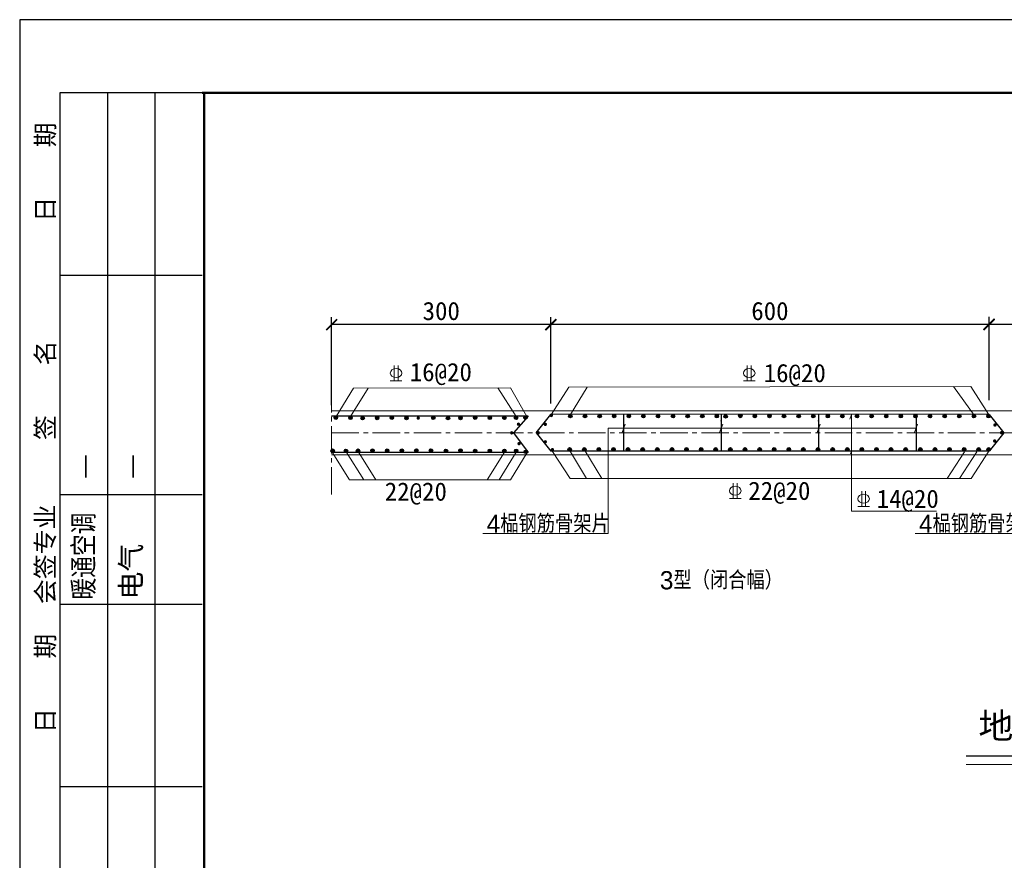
# Model space of a CAD drawing. Header units: millimetres. Extents: x -347 to 6927, y -2179 to 791.
# Tile 3 of 14: x -347 to 1001, y -360 to 791. Entities that reach past the tile are written whole.
import ezdxf

# ---------------------------------------------------------------- set-up
doc = ezdxf.new("R2010")
doc.units = ezdxf.units.MM
doc.header["$MEASUREMENT"] = 0
doc.linetypes.add('CENTER2', pattern=[1.125, 0.75, -0.125, 0.125, -0.125])
doc.layers.add('TK-PUBLIC', color=7, linetype='Continuous')
doc.layers.add('钢筋', color=12, linetype='Continuous', lineweight=30)
doc.styles.get("Standard").update_dxf_attribs({"font": 'simfang_0.ttf'})
doc.styles.add('新标识1', font='simhei_0.ttf')
doc.dimstyles.get("Standard").update_dxf_attribs({"dimtxt": 10, "dimasz": 15, "dimexe": 10, "dimexo": 15, "dimgap": 6, "dimtad": 1, "dimtih": 1, "dimtoh": 1, "dimdec": 0, "dimzin": 0, "dimdsep": 46, "dimtxsty": 'Standard', "dimblk": 'ARCHTICK', "dimcen": 0.09, "dimclrd": 1, "dimadec": 0, "dimazin": 0, "dimtfac": 1, "dimtdec": 0, "dimtofl": 0, "dimtmove": 0, "dimatfit": 3, "dimldrblk": 'ARCHTICK', "dimfxl": 1, "dimtolj": 1, "dimtzin": 0, "dimarcsym": 0})

# ---------------------------------------------------------------- blocks, each defined once
blk = doc.blocks.new('_ArchTick')
at = {"color": 0, "linetype": 'ByBlock', "const_width": 0.15}
blk.add_lwpolyline([(-0.5, -0.5), (0.5, 0.5)], dxfattribs=at)
blk = doc.blocks.new('*D28')
at = {"layer": 'Defpoints', "color": 0, "lineweight": 25}
for p in [(379.7, 373.4), (379.7, 255.2), (979.7, 255.2)]:
    blk.add_point(p, dxfattribs=at)
at = {"layer": '钢筋', "color": 0, "lineweight": -2}
for p, q in [((379.7, 270.2), (379.7, 383.4)), ((979.7, 270.2), (979.7, 383.4))]:
    blk.add_line(p, q, dxfattribs=at)
at = {"layer": '钢筋', "color": 1, "lineweight": -2}
blk.add_line((979.7, 373.4), (379.7, 373.4), dxfattribs=at)
at = {"layer": '钢筋', "color": 1, "lineweight": -2, "xscale": 15, "yscale": 15, "zscale": 15, "rotation": 180}
blk.add_blockref('_ArchTick', (379.7, 373.4), dxfattribs=at)
at = {"layer": '钢筋', "color": 1, "lineweight": -2, "xscale": 15, "yscale": 15, "zscale": 15}
blk.add_blockref('_ArchTick', (979.7, 373.4), dxfattribs=at)
at = {"layer": '钢筋', "color": 0, "lineweight": 9, "insert": (679.7, 391.9), "char_height": 25, "attachment_point": 5}
blk.add_mtext('\\A1;600', dxfattribs=at)
blk = doc.blocks.new('*D37')
at = {"layer": 'Defpoints', "color": 0, "lineweight": 25}
for p in [(1579.7, 373.9), (979.7, 351.3), (1579.7, 336.3)]:
    blk.add_point(p, dxfattribs=at)
at = {"layer": '钢筋', "color": 0, "lineweight": -2}
for p, q in [((979.7, 366.3), (979.7, 383.9)), ((1579.7, 351.3), (1579.7, 383.9))]:
    blk.add_line(p, q, dxfattribs=at)
at = {"layer": '钢筋', "color": 1, "lineweight": -2}
blk.add_line((979.7, 373.9), (1579.7, 373.9), dxfattribs=at)
at = {"layer": '钢筋', "color": 1, "lineweight": -2, "xscale": 15, "yscale": 15, "zscale": 15, "rotation": 180}
blk.add_blockref('_ArchTick', (979.7, 373.9), dxfattribs=at)
at = {"layer": '钢筋', "color": 1, "lineweight": -2, "xscale": 15, "yscale": 15, "zscale": 15}
blk.add_blockref('_ArchTick', (1579.7, 373.9), dxfattribs=at)
at = {"layer": '钢筋', "color": 0, "lineweight": 9, "insert": (1279.7, 392.4), "char_height": 25, "attachment_point": 5}
blk.add_mtext('\\A1;600', dxfattribs=at)
blk = doc.blocks.new('*D38')
at = {"layer": 'Defpoints', "color": 0, "lineweight": 25}
for p in [(79.7, 373.4), (79.7, 248.2), (379.9, 250.6)]:
    blk.add_point(p, dxfattribs=at)
at = {"layer": '钢筋', "color": 0, "lineweight": -2}
for p, q in [((79.7, 263.2), (79.7, 383.4)), ((379.9, 265.6), (379.9, 383.4))]:
    blk.add_line(p, q, dxfattribs=at)
at = {"layer": '钢筋', "color": 1, "lineweight": -2}
blk.add_line((379.9, 373.4), (79.7, 373.4), dxfattribs=at)
at = {"layer": '钢筋', "color": 1, "lineweight": -2, "xscale": 15, "yscale": 15, "zscale": 15, "rotation": 180}
blk.add_blockref('_ArchTick', (79.7, 373.4), dxfattribs=at)
at = {"layer": '钢筋', "color": 1, "lineweight": -2, "xscale": 15, "yscale": 15, "zscale": 15}
blk.add_blockref('_ArchTick', (379.9, 373.4), dxfattribs=at)
at = {"layer": '钢筋', "color": 0, "lineweight": 9, "insert": (229.8, 391.9), "char_height": 25, "attachment_point": 5}
blk.add_mtext('\\A1;300', dxfattribs=at)

msp = doc.modelspace()

# ---------------------------------------------------------------- hatches: boundary and pattern name
for points in [[(87.96, 246.03, 1), (83.16, 246.03, 0.3954839), (85.41, 243.63), (85.72, 243.63, 0.3954839)], [(107.97, 245.81, 1), (103.17, 245.81, 0.3954839), (105.42, 243.41), (105.73, 243.41, 0.3954839)], [(124.63, 245.37, 1), (119.83, 245.37, 0.3954839), (122.08, 242.97), (122.39, 242.97, 0.3954839)], [(144.58, 245.64, 1), (139.78, 245.64, 0.3954839), (142.02, 243.24), (142.33, 243.24, 0.3954839)], [(164.63, 245.97, 1), (159.83, 245.97, 0.3954839), (162.08, 243.58), (162.38, 243.58, 0.3954839)], [(184.71, 245.53, 1), (179.91, 245.53, 0.3954839), (182.15, 243.14), (182.46, 243.14, 0.3954839)], [(200.71, 245.45, 1), (195.91, 245.45, 0.3954839), (198.16, 243.06), (198.47, 243.06, 0.3954839)], [(221.33, 245.86, 1), (216.53, 245.86, 0.3954839), (218.78, 243.47), (219.09, 243.47, 0.3954839)], [(241.4, 245.54, 1), (236.6, 245.54, 0.3954839), (238.84, 243.14), (239.15, 243.14, 0.3954839)], [(258.56, 245.66, 1), (253.76, 245.66, 0.3954839), (256.01, 243.26), (256.32, 243.26, 0.3954839)], [(278.62, 246.06, 1), (273.82, 246.06, 0.3954839), (276.06, 243.67), (276.37, 243.67, 0.3954839)], [(298.66, 245.83, 1), (293.86, 245.83, 0.3954839), (296.11, 243.44), (296.41, 243.44, 0.3954839)], [(318.62, 245.74, 1), (313.82, 245.74, 0.3954839), (316.07, 243.35), (316.38, 243.35, 0.3954839)], [(334.64, 245.75, 1), (329.84, 245.75, 0.3954839), (332.08, 243.36), (332.39, 243.36, 0.3954839)], [(347.71, 246.12, 1), (342.91, 246.12, 0.3954839), (345.15, 243.73), (345.46, 243.73, 0.3954839)], [(382.9, 249.07, 1), (378.1, 249.07, 0.3954839), (380.35, 246.67), (380.65, 246.67, 0.3954839)], [(408.97, 248.19, 1), (404.17, 248.19, 0.3954839), (406.42, 245.8), (406.73, 245.8, 0.3954839)], [(428.9, 248.26, 1), (424.1, 248.26, 0.3954839), (426.35, 245.86), (426.66, 245.86, 0.3954839)], [(448.97, 248.21, 1), (444.17, 248.21, 0.3954839), (446.41, 245.82), (446.72, 245.82, 0.3954839)], [(468.93, 248.23, 1), (464.13, 248.23, 0.3954839), (466.38, 245.83), (466.69, 245.83, 0.3954839)], [(488.94, 248.26, 1), (484.14, 248.26, 0.3954839), (486.39, 245.87), (486.7, 245.87, 0.3954839)], [(508.92, 248.06, 1), (504.12, 248.06, 0.3954839), (506.37, 245.67), (506.68, 245.67, 0.3954839)], [(528.98, 248.08, 1), (524.18, 248.08, 0.3954839), (526.42, 245.68), (526.73, 245.68, 0.3954839)], [(549.52, 248, 1), (544.72, 248, 0.3954839), (546.96, 245.6), (547.27, 245.6, 0.3954839)], [(569.46, 248.25, 1), (564.66, 248.25, 0.3954839), (566.91, 245.86), (567.21, 245.86, 0.3954839)], [(589.46, 247.89, 1), (584.66, 247.89, 0.3954839), (586.9, 245.49), (587.21, 245.49, 0.3954839)], [(609.52, 248, 1), (604.72, 248, 0.3954839), (606.96, 245.61), (607.27, 245.61, 0.3954839)], [(621.49, 247.73, 1), (616.69, 247.73, 0.3954839), (618.94, 245.33), (619.24, 245.33, 0.3954839)], [(641.51, 248.4, 1), (636.71, 248.4, 0.3954839), (638.95, 246), (639.26, 246, 0.3954839)], [(661.47, 248.18, 1), (656.67, 248.18, 0.3954839), (658.92, 245.79), (659.23, 245.79, 0.3954839)], [(661.47, 248.18, 1), (656.67, 248.18, 0.3954839), (658.92, 245.79), (659.23, 245.79, 0.3954839)], [(681.48, 248.36, 1), (676.68, 248.36, 0.3954839), (678.93, 245.96), (679.24, 245.96, 0.3954839)], [(701.48, 248.25, 1), (696.68, 248.25, 0.3954839), (698.92, 245.86), (699.23, 245.86, 0.3954839)], [(721.48, 248.18, 1), (716.68, 248.18, 0.3954839), (718.92, 245.78), (719.23, 245.78, 0.3954839)], [(741.45, 248.14, 1), (736.65, 248.14, 0.3954839), (738.9, 245.75), (739.21, 245.75, 0.3954839)], [(761.27, 248.16, 1), (756.47, 248.16, 0.3954839), (758.72, 245.77), (759.03, 245.77, 0.3954839)], [(781.32, 248.13, 1), (776.52, 248.13, 0.3954839), (778.76, 245.74), (779.07, 245.74, 0.3954839)], [(801.32, 248.13, 1), (796.52, 248.13, 0.3954839), (798.76, 245.74), (799.07, 245.74, 0.3954839)], [(821.32, 248.13, 1), (816.52, 248.13, 0.3954839), (818.76, 245.74), (819.07, 245.74, 0.3954839)], [(841.32, 248.13, 1), (836.52, 248.13, 0.3954839), (838.76, 245.74), (839.07, 245.74, 0.3954839)], [(861.32, 248.13, 1), (856.52, 248.13, 0.3954839), (858.76, 245.74), (859.07, 245.74, 0.3954839)], [(881.32, 248.13, 1), (876.52, 248.13, 0.3954839), (878.76, 245.74), (879.07, 245.74, 0.3954839)], [(901.32, 248.13, 1), (896.52, 248.13, 0.3954839), (898.76, 245.74), (899.07, 245.74, 0.3954839)], [(921.32, 248.13, 1), (916.52, 248.13, 0.3954839), (918.76, 245.74), (919.07, 245.74, 0.3954839)], [(941.32, 248.13, 1), (936.52, 248.13, 0.3954839), (938.76, 245.74), (939.07, 245.74, 0.3954839)], [(961.32, 248.13, 1), (956.52, 248.13, 0.3954839), (958.76, 245.74), (959.07, 245.74, 0.3954839)], [(981.32, 248.13, 1), (976.52, 248.13, 0.3954839), (978.76, 245.74), (979.07, 245.74, 0.3954839)], [(337.91, 237.09, -1), (333.11, 237.09, -0.3954839), (335.36, 239.49), (335.66, 239.49, -0.3954839)], [(374.61, 236.92, -1), (369.81, 236.92, -0.3954839), (372.06, 239.32), (372.36, 239.32, -0.3954839)], [(990.2, 235.96, -1), (985.4, 235.96, -0.3954839), (987.65, 238.36), (987.96, 238.36, -0.3954839)], [(328.66, 225.21, -1), (323.86, 225.21, -0.3954839), (326.11, 227.61), (326.41, 227.61, -0.3954839)], [(365.03, 225.3, -1), (360.23, 225.3, -0.3954839), (362.47, 227.7), (362.78, 227.7, -0.3954839)], [(989.7, 214.07, -1), (984.9, 214.07, -0.3954839), (987.15, 216.46), (987.46, 216.46, -0.3954839)], [(999.08, 225.43, -1), (994.28, 225.43, -0.3954839), (996.53, 227.83), (996.84, 227.83, -0.3954839)], [(82.92, 200.54, 1), (78.12, 200.54, 0.3954839), (80.37, 198.14), (80.67, 198.14, 0.3954839)], [(101.77, 200.7, 1), (96.97, 200.7, 0.3954839), (99.21, 198.31), (99.52, 198.31, 0.3954839)], [(118.23, 200.81, 1), (113.43, 200.81, 0.3954839), (115.67, 198.42), (115.98, 198.42, 0.3954839)], [(118.23, 200.81, 1), (113.43, 200.81, 0.3954839), (115.67, 198.42), (115.98, 198.42, 0.3954839)], [(138.12, 200.88, 1), (133.32, 200.88, 0.3954839), (135.56, 198.49), (135.87, 198.49, 0.3954839)], [(158.23, 200.8, 1), (153.43, 200.8, 0.3954839), (155.68, 198.4), (155.98, 198.4, 0.3954839)], [(178.32, 200.91, 1), (173.52, 200.91, 0.3954839), (175.76, 198.52), (176.07, 198.52, 0.3954839)], [(198.17, 201.14, 1), (193.37, 201.14, 0.3954839), (195.61, 198.74), (195.92, 198.74, 0.3954839)], [(218.11, 201.05, 1), (213.31, 201.05, 0.3954839), (215.56, 198.66), (215.86, 198.66, 0.3954839)], [(238.65, 200.62, 1), (233.85, 200.62, 0.3954839), (236.09, 198.22), (236.4, 198.22, 0.3954839)], [(258.57, 201, 1), (253.77, 201, 0.3954839), (256.01, 198.6), (256.32, 198.6, 0.3954839)], [(278.66, 200.51, 1), (273.86, 200.51, 0.3954839), (276.11, 198.11), (276.42, 198.11, 0.3954839)], [(298.65, 200.73, 1), (293.85, 200.73, 0.3954839), (296.1, 198.33), (296.41, 198.33, 0.3954839)], [(318.64, 200.61, 1), (313.84, 200.61, 0.3954839), (316.08, 198.21), (316.39, 198.21, 0.3954839)], [(334.71, 200.74, 1), (329.91, 200.74, 0.3954839), (332.16, 198.35), (332.47, 198.35, 0.3954839)], [(338.72, 210.41, -1), (333.92, 210.41, -0.3954839), (336.17, 212.8), (336.47, 212.8, -0.3954839)], [(374.6, 212.87, -1), (369.8, 212.87, -0.3954839), (372.04, 215.27), (372.35, 215.27, -0.3954839)], [(384.44, 202.26, 1), (379.64, 202.26, 0.3954839), (381.88, 199.86), (382.19, 199.86, 0.3954839)], [(407.94, 202.66, 1), (403.14, 202.66, 0.3954839), (405.38, 200.27), (405.69, 200.27, 0.3954839)], [(427.94, 202.66, 1), (423.14, 202.66, 0.3954839), (425.38, 200.27), (425.69, 200.27, 0.3954839)], [(447.94, 202.66, 1), (443.14, 202.66, 0.3954839), (445.38, 200.27), (445.69, 200.27, 0.3954839)], [(467.94, 202.66, 1), (463.14, 202.66, 0.3954839), (465.38, 200.27), (465.69, 200.27, 0.3954839)], [(487.94, 202.66, 1), (483.14, 202.66, 0.3954839), (485.38, 200.27), (485.69, 200.27, 0.3954839)], [(507.94, 202.66, 1), (503.14, 202.66, 0.3954839), (505.38, 200.27), (505.69, 200.27, 0.3954839)], [(527.94, 202.66, 1), (523.14, 202.66, 0.3954839), (525.38, 200.27), (525.69, 200.27, 0.3954839)], [(547.94, 202.66, 1), (543.14, 202.66, 0.3954839), (545.38, 200.27), (545.69, 200.27, 0.3954839)], [(567.94, 202.66, 1), (563.14, 202.66, 0.3954839), (565.38, 200.27), (565.69, 200.27, 0.3954839)], [(587.94, 202.66, 1), (583.14, 202.66, 0.3954839), (585.38, 200.27), (585.69, 200.27, 0.3954839)], [(607.94, 202.66, 1), (603.14, 202.66, 0.3954839), (605.38, 200.27), (605.69, 200.27, 0.3954839)], [(627.94, 202.66, 1), (623.14, 202.66, 0.3954839), (625.38, 200.27), (625.69, 200.27, 0.3954839)], [(647.94, 202.66, 1), (643.14, 202.66, 0.3954839), (645.38, 200.27), (645.69, 200.27, 0.3954839)], [(667.94, 202.66, 1), (663.14, 202.66, 0.3954839), (665.38, 200.27), (665.69, 200.27, 0.3954839)], [(687.94, 202.66, 1), (683.14, 202.66, 0.3954839), (685.38, 200.27), (685.69, 200.27, 0.3954839)], [(707.94, 202.66, 1), (703.14, 202.66, 0.3954839), (705.38, 200.27), (705.69, 200.27, 0.3954839)], [(727.94, 202.66, 1), (723.14, 202.66, 0.3954839), (725.38, 200.27), (725.69, 200.27, 0.3954839)], [(747.94, 202.66, 1), (743.14, 202.66, 0.3954839), (745.38, 200.27), (745.69, 200.27, 0.3954839)], [(767.94, 202.66, 1), (763.14, 202.66, 0.3954839), (765.38, 200.27), (765.69, 200.27, 0.3954839)], [(787.94, 202.66, 1), (783.14, 202.66, 0.3954839), (785.38, 200.27), (785.69, 200.27, 0.3954839)], [(807.94, 202.66, 1), (803.14, 202.66, 0.3954839), (805.38, 200.27), (805.69, 200.27, 0.3954839)], [(827.94, 202.66, 1), (823.14, 202.66, 0.3954839), (825.38, 200.27), (825.69, 200.27, 0.3954839)], [(847.94, 202.66, 1), (843.14, 202.66, 0.3954839), (845.38, 200.27), (845.69, 200.27, 0.3954839)], [(867.94, 202.66, 1), (863.14, 202.66, 0.3954839), (865.38, 200.27), (865.69, 200.27, 0.3954839)], [(887.94, 202.66, 1), (883.14, 202.66, 0.3954839), (885.38, 200.27), (885.69, 200.27, 0.3954839)], [(907.94, 202.66, 1), (903.14, 202.66, 0.3954839), (905.38, 200.27), (905.69, 200.27, 0.3954839)], [(927.94, 202.66, 1), (923.14, 202.66, 0.3954839), (925.38, 200.27), (925.69, 200.27, 0.3954839)], [(947.94, 202.66, 1), (943.14, 202.66, 0.3954839), (945.38, 200.27), (945.69, 200.27, 0.3954839)], [(967.94, 202.66, 1), (963.14, 202.66, 0.3954839), (965.38, 200.27), (965.69, 200.27, 0.3954839)], [(981.58, 202.66, 1), (976.78, 202.66, 0.3954839), (979.03, 200.27), (979.34, 200.27, 0.3954839)], [(348.32, 199.41, 1), (343.52, 199.41, 0.3954839), (345.77, 197.01), (346.07, 197.01, 0.3954839)]]:
    msp.add_hatch(color=256).paths.add_polyline_path(points)

# ---------------------------------------------------------------- linework, layer by layer
at = {"lineweight": 5}
for p, q in [((379.67, 255.19), (79.67, 255.19)), ((379.67, 255.19), (1604.67, 255.19)), ((79.67, 195.19), (1604.67, 195.19))]:
    msp.add_line(p, q, dxfattribs=at)
for centre in [(85.56, 246.03), (105.57, 245.81), (122.23, 245.37), (142.18, 245.64), (162.23, 245.97), (182.31, 245.53), (218.93, 245.86), (239, 245.54), (256.16, 245.66), (276.22, 246.06), (296.26, 245.83), (316.22, 245.74), (332.24, 245.75), (345.04, 246.21), (406.57, 248.19), (426.5, 248.26), (446.57, 248.21), (466.53, 248.23), (486.54, 248.26), (506.52, 248.06), (526.58, 248.08), (547.12, 248), (567.06, 248.25), (587.06, 248.27), (607.12, 248), (619.09, 247.73), (639.11, 248.4), (659.07, 248.18), (659.07, 248.18), (679.08, 248.36), (699.08, 248.25), (719.08, 248.18), (739.05, 248.14), (758.87, 248.16), (778.92, 248.13), (798.92, 248.13), (818.92, 248.13), (838.92, 248.13), (858.92, 248.13), (878.92, 248.13), (898.92, 248.13), (918.92, 248.13), (938.92, 248.13), (958.92, 248.13), (978.92, 248.13), (81.13, 200.78), (99.37, 200.7), (115.83, 200.81), (115.83, 200.81), (135.72, 200.88), (155.83, 200.8), (175.92, 200.91), (195.77, 201.14), (215.71, 201.05), (236.25, 200.62), (256.17, 201), (276.26, 200.51), (296.25, 200.73), (316.24, 200.61), (332.31, 200.7), (405.54, 202.66), (425.54, 202.66), (445.54, 202.66), (465.54, 202.66), (485.54, 202.66), (505.54, 202.66), (525.54, 202.66), (545.54, 202.66), (565.54, 202.66), (585.54, 202.66), (605.54, 202.66), (625.54, 202.66), (645.54, 202.66), (665.54, 202.66), (685.54, 202.66), (705.54, 202.66), (725.54, 202.66), (745.54, 202.66), (765.54, 202.66), (785.54, 202.66), (805.54, 202.66), (825.54, 202.66), (845.54, 202.66), (865.54, 202.66), (885.54, 202.66), (905.54, 202.66), (925.54, 202.66), (945.54, 202.66), (965.54, 202.66), (979.18, 202.66), (345.64, 199.31)]:
    msp.add_circle(centre, 2.4)
at = {"layer": 'TK-PUBLIC', "color": 3}
msp.add_line((3852.77, 790.83), (-347.23, 790.83), dxfattribs=at)
at = {"layer": 'TK-PUBLIC'}
for p, q in [((-347.23, 790.83), (-347.23, -2179.17)), ((-97.23, 690.83), (-292.23, 690.83)), ((-292.23, 690.83), (-292.23, -709.17)), ((-227.23, 690.83), (-227.23, -709.17)), ((-162.23, 690.83), (-162.23, -709.17)), ((-97.23, 440.83), (-292.23, 440.83)), ((-292.23, 140.83), (-97.23, 140.83)), ((-292.23, -9.17), (-97.23, -9.17)), ((-97.23, -259.17), (-292.23, -259.17))]:
    msp.add_line(p, q, dxfattribs=at)
at = {"layer": 'TK-PUBLIC', "color": 5, "lineweight": 50}
for p, q in [((3352.77, 690.83), (-97.23, 690.83)), ((-94.79, 690.83), (-94.79, -2079.17))]:
    msp.add_line(p, q, dxfattribs=at)
at = {"layer": '钢筋', "lineweight": 25}
msp.add_line((979.67, 324.92), (979.67, 379.01), dxfattribs=at)
at = {"layer": '钢筋', "linetype": 'CENTER2', "lineweight": 9, "ltscale": 50}
for p, q in [((79.67, 347.02), (79.67, 140.09)), ((79.67, 225.19), (2479.67, 225.19))]:
    msp.add_line(p, q, dxfattribs=at)
at = {"layer": '钢筋', "color": 3, "lineweight": 9}
for p, q in [((165.31, 317.5), (165.31, 296.5)), ((170.63, 317.5), (170.63, 296.5)), ((648.69, 317.5), (648.69, 296.5)), ((654.01, 317.5), (654.01, 296.5)), ((86.07, 247.8), (109.48, 286.38)), ((105.47, 247.64), (129.56, 286.41)), ((109.48, 286.38), (324.48, 286.68)), ((160.01, 296.5), (175.93, 296.5)), ((332.35, 247.5), (307.35, 286.65)), ((346.97, 247.46), (324.48, 286.68)), ((380.59, 250.7), (404.47, 287.92)), ((404.47, 287.92), (954.81, 288.68)), ((406.57, 250.19), (429.55, 287.96)), ((643.39, 296.5), (659.31, 296.5)), ((959.06, 249.3), (930.76, 288.65)), ((979.01, 250.95), (954.81, 288.68)), ((791.34, 250.19), (789, 244.02)), ((791.34, 250.19), (791.34, 118.02)), ((879.68, 231.73), (458.35, 231.73)), ((458.35, 231.73), (458.35, 87.44)), ((481.68, 237.02), (477.46, 225.91)), ((615.02, 237.02), (610.8, 225.91)), ((748.35, 237.02), (744.14, 225.91)), ((881.69, 237.02), (877.47, 225.91)), ((80.49, 198.61), (104.13, 160.97)), ((99.43, 199.28), (123.85, 160.97)), ((115.87, 199.53), (140.43, 160.97)), ((316.25, 198.9), (292.71, 160.97)), ((332.37, 198.71), (308.96, 160.97)), ((347.3, 198.38), (324.78, 160.97)), ((382.21, 199.78), (406.08, 162.55)), ((405.57, 201.41), (428.75, 162.68)), ((426.57, 201.29), (449.74, 162.55)), ((791.23, 200.18), (789.83, 196.5)), ((946.13, 199.36), (922.53, 162.55)), ((962.79, 199.06), (939.37, 162.55)), ((979.39, 200.28), (955.2, 162.55)), ((406.08, 162.55), (955.2, 162.55)), ((104.13, 160.97), (324.78, 160.97)), ((629.56, 156.42), (629.56, 135.42)), ((634.88, 156.42), (634.88, 135.42)), ((624.26, 135.42), (640.19, 135.42)), ((805.3, 145.5), (805.3, 124.5)), ((810.61, 145.5), (810.61, 124.5)), ((799.99, 124.5), (815.92, 124.5)), ((791.34, 118.02), (907.82, 118.02)), ((286.9, 87.44), (458.35, 87.44)), ((878.64, 87.44), (1050.09, 87.44))]:
    msp.add_line(p, q, dxfattribs=at)
at = {"layer": '钢筋'}
for p, q in [((348.66, 248.19), (79.67, 248.19)), ((348.66, 248.19), (328.66, 225.19)), ((359.67, 225.19), (379.67, 250.19)), ((979.88, 250.19), (379.88, 250.62)), ((479.67, 200.18), (479.67, 250.12)), ((613.01, 250.02), (613.01, 200.18)), ((746.35, 249.93), (746.35, 200.18)), ((879.69, 249.83), (879.67, 200.18)), ((979.67, 250.19), (999.67, 225.19)), ((328.66, 225.19), (348.66, 198.19)), ((359.67, 225.19), (379.67, 200.19)), ((999.67, 225.19), (979.67, 200.19)), ((348.66, 198.19), (79.67, 198.19)), ((979.57, 200.18), (379.57, 200.18))]:
    msp.add_line(p, q, dxfattribs=at)
at = {"layer": '钢筋', "lineweight": 30}
msp.add_line((948.24, -217.08), (1362.51, -217.08), dxfattribs=at)
at = {"layer": '钢筋', "lineweight": 9}
msp.add_line((948.24, -228.74), (1362.51, -228.74), dxfattribs=at)
at = {"layer": '钢筋', "color": 3, "lineweight": 9}
for centre in [(167.97, 307), (651.35, 307), (632.22, 145.92), (807.96, 135)]:
    msp.add_ellipse(centre, major_axis=(-7.96, 0), ratio=0.7790196, dxfattribs=at)
at = {"layer": '钢筋'}
for p in [(613.01, 241.47), (746.35, 241.47)]:
    msp.add_point(p, dxfattribs=at)

# ---------------------------------------------------------------- texts
at = {"layer": 'TK-PUBLIC', "style": '新标识1'}
for s, p in [('日    期', (-299.73, 514.07)), ('签    名', (-299.73, 215.42)), ('会签专业', (-299.73, -9.17)), ('日    期', (-299.73, -185.93))]:
    msp.add_text(s, height=25, rotation=90, dxfattribs=at).set_placement(p)
at = {"layer": 'TK-PUBLIC', "color": 111, "style": '新标识1'}
for s, p in [('—', (-246.02, 162.01)), ('—', (-181.02, 162.01)), ('电气', (-181.02, -2.99))]:
    msp.add_text(s, height=28, rotation=90, dxfattribs=at).set_placement(p)
at = {"layer": 'TK-PUBLIC', "color": 111, "style": '新标识1', "width": 0.78}
msp.add_text('暖通空调', height=28, rotation=90, dxfattribs=at).set_placement((-246.02, -2.99))
at = {"layer": '钢筋', "color": 3, "lineweight": 9, "attachment_point": 1}
for s, insert, char_height, width in [('16@20', (186.74, 320.94), 25, 24.5), ('16@20', (671.21, 319.68), 25, 24.5), ('{\\fFangSong_GB2312|b0|i0|c134|p49;22@20}', (152.5, 157.37), 25, 24.5), ('{\\fFangSong_GB2312|b0|i0|c134|p49;22@20}', (650.11, 158.44), 25, 24.5), ('{\\fFangSong_GB2312|b0|i0|c134|p49;14@20}', (825.84, 147.52), 25, 24.5), ('{\\Fhztxt_e,hztxt|c134;\\C7;4榀钢筋骨架片}', (291.96, 113.37), 25, 401.787), ('{\\Fhztxt_e,hztxt|c134;\\C7;4榀钢筋骨架片}', (883.7, 113.37), 25, 401.787), ('地连墙钢筋平面图', (965.07, -158.27), 35, 427.2501)]:
    msp.add_mtext(s, dxfattribs=dict(at, insert=insert, char_height=char_height, width=width))
at = {"layer": '钢筋', "lineweight": 25, "insert": (529.01, 35.96), "char_height": 25, "width": 611.7539, "attachment_point": 1}
msp.add_mtext('{\\Fhztxt_e,hztxt|c134;\\C7;3型（闭合幅）}', dxfattribs=at)

# ---------------------------------------------------------------- dimensions: what is measured, and where the dimension line sits
at = {"layer": '钢筋', "lineweight": 9}
for base, p1, p2, picture, middle in [((79.67, 373.36), (379.88, 250.62), (79.67, 248.19), '*D38', (229.77, 391.86)), ((379.67, 373.36), (979.67, 255.19), (379.67, 255.19), '*D28', (679.67, 391.86)), ((1579.67, 373.86), (979.67, 351.26), (1579.67, 336.26), '*D37', (1279.67, 392.36))]:
    dim = msp.add_linear_dim(base=base, p1=p1, p2=p2, dimstyle='Standard', override={"dimtxt": 25, "dimtad": 2, "dimtih": 0, "dimtmove": 2, "dimfxl": 100}, dxfattribs=at)
    dim.commit()
    dim.dimension.update_dxf_attribs({"geometry": picture, "text_midpoint": middle})

doc.saveas('drawing.dxf')
